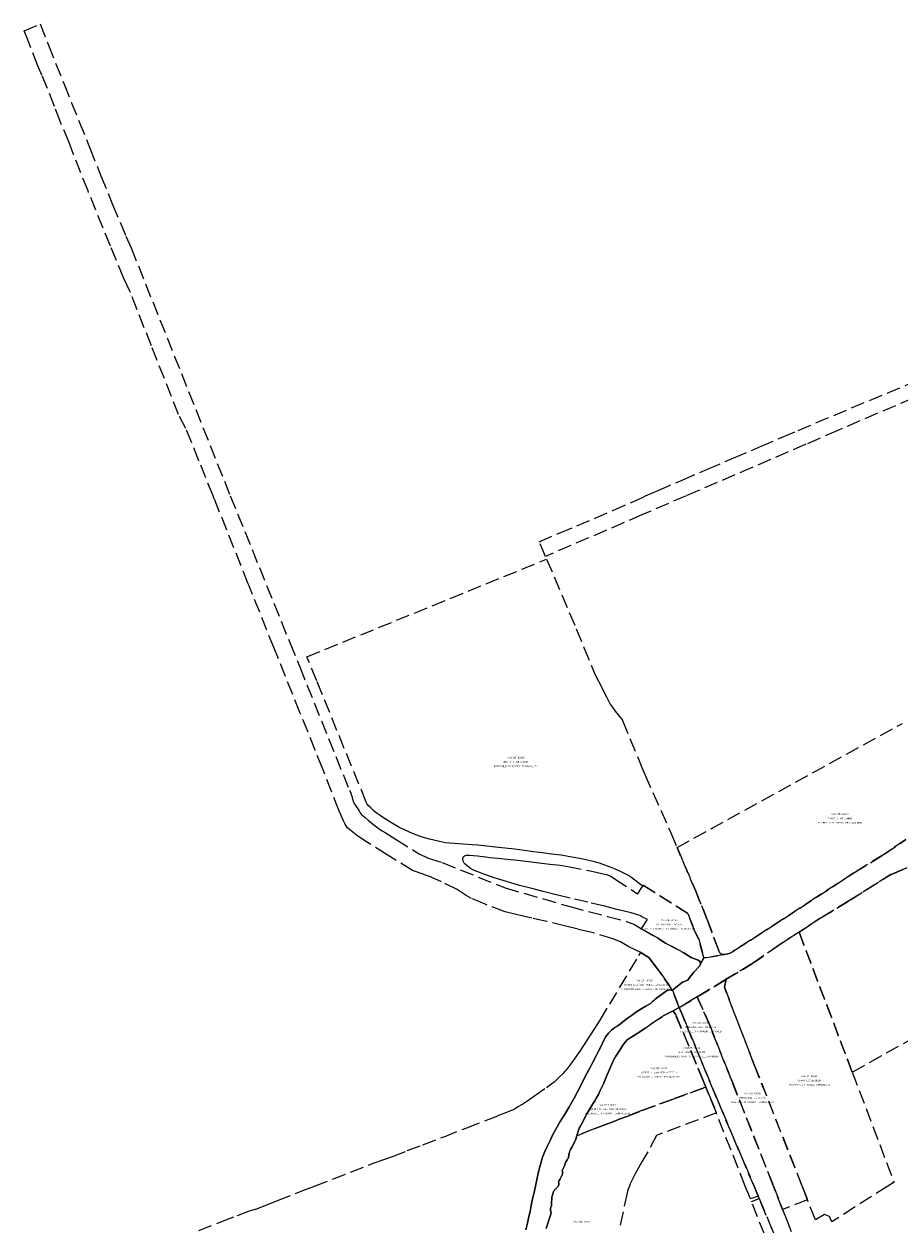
# Model space of a CAD drawing. Header units: metres. Extents: x 188526 to 197860, y 581431 to 587564.
# Tile 22 of 31: x 193553 to 194187, y 584473 to 585342. Entities that reach past the tile are written whole.
import ezdxf
from ezdxf.enums import TextEntityAlignment as Align

# ---------------------------------------------------------------- set-up
doc = ezdxf.new("R2010")
doc.units = ezdxf.units.M
doc.linetypes.add('DASHEDX2', pattern=[14, 10, -4])
doc.layers.add('B-WA-KG-GRENS_KADASTRAAL-G', color=150, linetype='DASHEDX2', lineweight=18)
doc.layers.add('B-WA-KG-GRENS_KADASTRAAL-T50', color=130, linetype='Continuous', lineweight=50)
doc.styles.add('NLCS-ISO-T25', font='NLCS-ISO.ttf', dxfattribs={"height": 2.5})

msp = doc.modelspace()

# ---------------------------------------------------------------- linework, layer by layer
at = {"layer": 'B-WA-KG-GRENS_KADASTRAAL-G'}
for points in [[(193834.04, 584728.69), (193815.55, 584739.96), (193801.25, 584748.81), (193794.46, 584753.5), (193788.39, 584758.33), (193786.74, 584759.88), (193785.3, 584762.24), (193784.07, 584764.61), (193782.52, 584767.9), (193780.67, 584772.22), (193768.73, 584802.63), (193763.52, 584815.71), (193752.48, 584843.07), (193733.75, 584889.62), (193715.47, 584935.26), (193715.07, 584936.24), (193690.44, 584997.88), (193689.58, 585000), (193679.38, 585025.27), (193679.35, 585025.33), (193679.33, 585025.39), (193669.92, 585048.71), (193664.54, 585058.86), (193644.93, 585108.75), (193629.65, 585147.28), (193627.27, 585152.39), (193624.87, 585157.53), (193615.19, 585180.89), (193599, 585220.88), (193588.57, 585247.2), (193585.35, 585255.8), (193579.04, 585270.64), (193574.79, 585282.03), (193565.68, 585304.77), (193562.76, 585311.49), (193554.88, 585331.41), (193552.67, 585336.92), (193564.27, 585341.75), (193570.36, 585326.43), (193581.69, 585298.18), (193592.61, 585271), (193600.32, 585251.87), (193608.39, 585231.86), (193616.85, 585211.03), (193626.46, 585188.05), (193630.25, 585179.51), (193702.03, 585000), (193745.08, 584893.68), (193752.28, 584876.1), (193788.25, 584786.77), (193789.18, 584784.55), (193789.8, 584782.93), (193790.16, 584781.93), (193790.36, 584781.2), (193790.68, 584779.82), (193790.98, 584778.7), (193791.23, 584778.07), (193792.19, 584776.36), (193795.23, 584771.75), (193796.08, 584770.43), (193796.82, 584769.53), (193797.37, 584768.95), (193798.34, 584768.05), (193799.63, 584766.96), (193801.93, 584765.04), (193805.91, 584761.8), (193808.77, 584759.52), (193810.06, 584758.63), (193811.86, 584757.45), (193814.09, 584756.15), (193822.13, 584751.11), (193834.88, 584743.21), (193837.54, 584741.52), (193839.01, 584740.55), (193839.7, 584740.19), (193840.28, 584739.86), (193841.25, 584739.44), (193844.49, 584737.93), (193845.23, 584737.62), (193855.48, 584734.33), (193901.13, 584715.95), (193947.9, 584702.51), (193975.02, 584695.41), (193988.82, 584691.72), (193994.74, 584689.47), (193999.83, 584686.46), (194000, 584686.36), (194011.39, 584679.79), (194016.74, 584676.24), (194030.28, 584669.08), (194035.71, 584665.67), (194039.54, 584664.22), (194040.77, 584663.58), (194041.62, 584663.02), (194042.12, 584662.66), (194042.31, 584662.19), (194042.41, 584660.97), (194041.65, 584659.23), (194037.56, 584655.09), (194034.64, 584651.43), (194033.18, 584649.16), (194029.52, 584647.73), (194022.07, 584641.84), (194014.64, 584652.76), (194011.06, 584657.67), (194004.95, 584665.54), (194000, 584668.63), (193999.19, 584669.13), (193990.65, 584673.37), (193984.52, 584677.06), (193979.06, 584679.23), (193963.8, 584683.71), (193953.94, 584686.02), (193945.01, 584688.3), (193931.02, 584691.73), (193920.34, 584694.04), (193910.84, 584696.36), (193901.04, 584698.66), (193886.6, 584704.12), (193876.67, 584708.42), (193872.76, 584710.44), (193866.37, 584714.75), (193854.94, 584720.37), (193848, 584723.59), (193847.69, 584723.74), (193842.73, 584725.53), (193841.68, 584725.91), (193834.04, 584728.69)], [(193757.54, 584883.4), (193931.03, 584954.12), (193952.44, 584903.76), (193957.99, 584890.23), (193964.94, 584873.3), (193966.22, 584870.4), (193968.62, 584865.67), (193970.43, 584862.18), (193972.45, 584858.08), (193974.34, 584854.46), (193976.11, 584851.03), (193976.59, 584850.06), (193977.07, 584849.17), (193977.65, 584848.2), (193978.43, 584847.05), (193979.39, 584845.75), (193980.73, 584844.07), (193985.86, 584837.44), (193986.07, 584837.19), (193997.27, 584809.95), (194000, 584803.32), (194002.28, 584797.78), (194020.92, 584755.98), (194025.45, 584745.36), (194039, 584713.54), (194047.11, 584693.72), (194055.84, 584670.03), (194056.42, 584668.92), (194057.19, 584668.29), (194058.67, 584667.67), (194060.07, 584667.66), (194044.89, 584665.3), (194041.19, 584678.83), (194038.45, 584684.45), (194033.33, 584697.54), (194001, 584717.97), (194000.59, 584717.3), (194000, 584717.75), (193991.82, 584724.09), (193990.23, 584724.93), (193985.91, 584727.13), (193981.32, 584729.33), (193977.82, 584730.87), (193973.28, 584732.59), (193969.4, 584733.85), (193965.64, 584734.94), (193961.68, 584735.92), (193957.31, 584736.88), (193950.97, 584738.1), (193946.57, 584738.83), (193941.52, 584739.61), (193934.48, 584740.55), (193928.16, 584741.34), (193921.58, 584742.21), (193915.08, 584743.02), (193907.74, 584743.99), (193900.96, 584744.81), (193893.97, 584745.58), (193885.51, 584746.48), (193881.2, 584746.93), (193877.21, 584747.25), (193870.5, 584747.61), (193864.02, 584748.09), (193857.9, 584748.75), (193853.46, 584749.56), (193846.32, 584751.29), (193840.21, 584753.07), (193833.86, 584755.48), (193828.05, 584758.1), (193824.15, 584760.09), (193818.8, 584763.19), (193812.92, 584766.85), (193810.41, 584768.43), (193808.33, 584769.94), (193806.43, 584771.45), (193803.52, 584774.13), (193801.95, 584775.74), (193801.32, 584776.48), (193800.99, 584776.96), (193800.71, 584777.52), (193800.43, 584778.18), (193764.56, 584866.01), (193757.54, 584883.4)], [(193973.11, 584702.69), (193960.95, 584705.61), (193948, 584708.59), (193938.05, 584711.02), (193928.53, 584713.32), (193920.23, 584715.51), (193911.4, 584717.86), (193901.88, 584720.62), (193893.1, 584723.37), (193886.32, 584725.82), (193881.3, 584727.64), (193878.13, 584728.95), (193876, 584730.1), (193873.71, 584731.64), (193872.12, 584733.09), (193871.34, 584733.98), (193870.8, 584734.82), (193870.5, 584735.54), (193870.38, 584736.48), (193870.38, 584737.27), (193870.56, 584737.93), (193870.95, 584738.71), (193871.59, 584739.19), (193872.27, 584739.52), (193873.09, 584739.74), (193874.08, 584739.84), (193875.14, 584739.84), (193881.06, 584739.15), (193885, 584738.65), (193890.21, 584738.15), (193895.72, 584737.64), (193902.73, 584736.93), (193910.17, 584736.06), (193918, 584735.06), (193925.54, 584734.09), (193933.29, 584733.17), (193940.78, 584732.4), (193946.29, 584731.54), (193963.66, 584728.03), (193968.84, 584726.97), (193972.32, 584726.17), (193974.32, 584725.63), (193976.2, 584724.96), (193977.67, 584724.29), (193978.99, 584723.47), (193980.56, 584722.45), (193996.43, 584711.97), (193996.99, 584711.61), (193999.82, 584716.05), (194000, 584716.34), (194000.59, 584717.3), (194001, 584717.97), (194033.33, 584697.54), (194038.45, 584684.45), (194041.19, 584678.83), (194044.89, 584665.3), (194042.41, 584660.97), (194042.31, 584662.19), (194042.12, 584662.66), (194041.62, 584663.02), (194040.77, 584663.58), (194039.54, 584664.22), (194035.71, 584665.67), (194030.28, 584669.08), (194016.74, 584676.24), (194011.39, 584679.79), (194000, 584686.36), (193999.83, 584686.46), (194000, 584686.73), (194003.96, 584693.07), (194000, 584695.17), (193998.42, 584696), (193996.72, 584696.59), (193994.64, 584697.29), (193992.18, 584698.01), (193988.09, 584699.02), (193981.95, 584700.42), (193973.11, 584702.69)], [(194137.57, 584474.09), (194135.82, 584478.09), (194132.1, 584479.43), (194125.61, 584475.68), (194119.89, 584490.18), (194116.02, 584500), (194081.41, 584587.82), (194059.72, 584644.01), (194061.14, 584649.79), (194079.59, 584660.9), (194099.8, 584675.03), (194113.79, 584684.06), (194152.34, 584582.46), (194182.55, 584502.87), (194178.06, 584500), (194137.57, 584474.09)], [(194095.32, 584500), (194095.13, 584500.47), (194065.28, 584575.81), (194048.84, 584617.19), (194040.04, 584637.08), (194061.14, 584649.79), (194059.72, 584644.01), (194081.41, 584587.82), (194116.02, 584500), (194119.89, 584490.18), (194101.93, 584483.12), (194095.32, 584500)], [(194084.24, 584492.84), (194078.55, 584490.74), (194074.88, 584500), (194053.91, 584553), (194048.79, 584565.92), (194047.89, 584567.62), (194046.23, 584571.7), (194044.88, 584575.19), (194024.42, 584624.45), (194023.71, 584625.63), (194023.25, 584626.23), (194022.95, 584626.47), (194022.7, 584626.7), (194022.14, 584626.64), (194021.78, 584626.55), (194027.11, 584629.29), (194029.34, 584623.73), (194052.55, 584567.5), (194081.2, 584500), (194084.24, 584492.84)], [(193952.93, 584536.46), (193954.2, 584540.65), (193954.41, 584541.36), (193954.69, 584541.99), (193955.18, 584542.75), (193957.51, 584547.06), (193958.3, 584548.64), (193959.12, 584550.33), (193959.97, 584552.16), (193960.79, 584553.63), (193962.94, 584557.3), (193964.5, 584559.66), (193965.98, 584561.89), (193967.23, 584564.05), (193968.56, 584566.48), (193969.92, 584569.19), (193971.1, 584571.68), (193972.28, 584574.21), (193973.74, 584577.66), (193974.92, 584580.58), (193976.48, 584584.48), (193977.97, 584587.86), (193979.33, 584590.67), (193981.1, 584594.04), (193982.96, 584597.08), (193984.65, 584599.77), (193985.95, 584601.72), (193986.95, 584603.14), (193988.18, 584604.63), (193989.33, 584605.9), (193990.73, 584606.88), (193992.03, 584607.74), (193993.96, 584608.95), (193996.54, 584610.52), (194000, 584612.8), (194013.86, 584622.17), (194014.64, 584622.74), (194015.39, 584623.25), (194016.37, 584623.76), (194021.78, 584626.55), (194022.14, 584626.64), (194022.7, 584626.7), (194022.95, 584626.47), (194023.25, 584626.23), (194023.71, 584625.63), (194024.42, 584624.45), (194044.88, 584575.19), (194046.23, 584571.7), (194021.83, 584562.75), (194000.75, 584555.04), (194000, 584554.75), (193989.14, 584550.54), (193984.39, 584548.65), (193979.79, 584546.87), (193973.1, 584544.41), (193965.55, 584541.59), (193952.93, 584536.46)]]:
    msp.add_lwpolyline(points, close=True, dxfattribs=at)
for points in [[(194260.79, 585098.34), (194141.79, 585047.4), (194118.79, 585037.31), (194032.15, 585000), (194000, 584986.16), (193930.19, 584956.1), (193930.19, 584956.1), (193925.66, 584966.76), (193940.23, 584973.05), (193952.85, 584978.17), (193978.94, 584989.31), (194000, 584998.65), (194002.52, 585000), (194011.72, 585003.96), (194029.2, 585011.4), (194047.54, 585019.34), (194066.5, 585027.42), (194085.85, 585035.68), (194101.66, 585042.48), (194113.1, 585047.37), (194213.54, 585089.51)], [(194191.2, 584751.04), (194175.29, 584740.3), (194153.51, 584726.89), (194126.39, 584709.22), (194102.61, 584693.69), (194066.8, 584670.55), (194065.67, 584669.7), (194063.86, 584668.76), (194062.2, 584668.27), (194060.07, 584667.66), (194058.67, 584667.67), (194057.19, 584668.29), (194056.42, 584668.92), (194055.84, 584670.03), (194047.11, 584693.72), (194039, 584713.54), (194025.45, 584745.36), (194025.45, 584745.36), (194188.68, 584835.15)], [(194191.9, 584730.65), (194182.41, 584726.4), (194181.67, 584726.24), (194180.95, 584725.9), (194180.21, 584725.77), (194151, 584707.26), (194129.2, 584694.02), (194113.79, 584684.06), (194099.8, 584675.03), (194079.59, 584660.9), (194061.14, 584649.79), (194040.04, 584637.08), (194027.11, 584629.29), (194022.07, 584641.84), (194029.52, 584647.73), (194033.18, 584649.16), (194034.64, 584651.43), (194037.56, 584655.09), (194041.65, 584659.23), (194042.41, 584660.97), (194044.89, 584665.3), (194060.07, 584667.66), (194062.2, 584668.27), (194063.86, 584668.76), (194065.67, 584669.7), (194066.8, 584670.55), (194102.61, 584693.69), (194126.39, 584709.22), (194153.51, 584726.89), (194175.29, 584740.3), (194191.2, 584751.04)], [(194222.23, 584621.64), (194152.34, 584582.46), (194113.79, 584684.06), (194113.79, 584684.06), (194129.2, 584694.02), (194151, 584707.26), (194180.21, 584725.77), (194180.95, 584725.9), (194181.67, 584726.24), (194182.41, 584726.4), (194191.9, 584730.65)], [(193679.13, 584467.9), (193695.22, 584474.17), (193707.14, 584478.77), (193712.82, 584480.91), (193715.96, 584482.07), (193715.96, 584482.07), (193720.19, 584483.25), (193720.55, 584483.4), (193728.59, 584486.45), (193736.29, 584489.49), (193754.62, 584496.72), (193762.96, 584500), (193806.09, 584516.8), (193814.67, 584519.71), (193819.45, 584521.57), (193830.19, 584525.72), (193841.39, 584529.99), (193855.66, 584535.42), (193856.84, 584535.82), (193873.23, 584542.31), (193895.77, 584551.08), (193902.26, 584553.54), (193903.94, 584554.2), (193905.73, 584554.98), (193906.97, 584555.56), (193908.48, 584556.44), (193910.36, 584557.57), (193913.06, 584559.24), (193917.55, 584562.12), (193921.62, 584564.84), (193930.85, 584571.39), (193933.85, 584573.56), (193935.87, 584575.05), (193937.11, 584576.09), (193938.59, 584577.5), (193939.84, 584578.67), (193943.42, 584582.16), (193944.54, 584583.3), (193945.59, 584584.38), (193946.45, 584585.42), (193947.5, 584586.79), (193949.93, 584590.29), (193955.22, 584597.84), (193960.25, 584605.16), (193965.57, 584613.44), (193969.84, 584620.31), (193976.7, 584631.74), (193997.9, 584666.99), (193999.19, 584669.13), (194000, 584668.63), (194004.95, 584665.54), (194011.06, 584657.67), (194014.64, 584652.76), (194022.07, 584641.84), (194021.23, 584642.04), (194019.68, 584642.13), (194017.89, 584641.39), (194010.53, 584636.19), (194009.44, 584635.28), (194008.4, 584634.31), (194007.7, 584633.67), (194005.93, 584632.01), (194005.05, 584631.58), (194002.78, 584630.39), (194000, 584628.71), (193998.13, 584627.53), (193995.45, 584625.69), (193993.29, 584624.12), (193990.43, 584622.08), (193987.45, 584619.88), (193984.57, 584617.61), (193982.48, 584616.14), (193980.49, 584614.8), (193978.07, 584612.96), (193975.77, 584610.78), (193973.94, 584608.33), (193972.45, 584605.69), (193970.5, 584601.45), (193968.91, 584598.16), (193967, 584594.38), (193964.46, 584589.72), (193962.46, 584586.04), (193959.03, 584579.35), (193956.22, 584573.85), (193953.37, 584568.22), (193950.99, 584563.71), (193947.18, 584557.02), (193944.62, 584552.91), (193940.84, 584546.75), (193937.61, 584541.25), (193935.59, 584537.37), (193933.49, 584533.14), (193931.42, 584528.8), (193929.77, 584525.13), (193928.08, 584520.94), (193926.79, 584516.7), (193925.43, 584511.32), (193924.42, 584506.91), (193922.94, 584500), (193922.14, 584496.7), (193921.42, 584493.47), (193920.61, 584489.78), (193919.87, 584485.94), (193919.01, 584481.62), (193918.24, 584478.03), (193917.13, 584473.09), (193915.94, 584468.31)], [(193915.94, 584468.31), (193917.13, 584473.09), (193918.24, 584478.03), (193919.01, 584481.62), (193919.87, 584485.94), (193920.61, 584489.78), (193921.42, 584493.47), (193922.14, 584496.7), (193922.94, 584500), (193924.42, 584506.91), (193925.43, 584511.32), (193926.79, 584516.7), (193928.08, 584520.94), (193929.77, 584525.13), (193931.42, 584528.8), (193933.49, 584533.14), (193935.59, 584537.37), (193937.61, 584541.25), (193940.84, 584546.75), (193944.62, 584552.91), (193947.18, 584557.02), (193950.99, 584563.71), (193953.37, 584568.22), (193956.22, 584573.85), (193959.03, 584579.35), (193962.46, 584586.04), (193964.46, 584589.72), (193967, 584594.38), (193968.91, 584598.16), (193970.5, 584601.45), (193972.45, 584605.69), (193973.94, 584608.33), (193975.77, 584610.78), (193978.07, 584612.96), (193980.49, 584614.8), (193982.48, 584616.14), (193984.57, 584617.61), (193987.45, 584619.88), (193990.43, 584622.08), (193993.29, 584624.12), (193995.45, 584625.69), (193998.13, 584627.53), (194000, 584628.71), (194002.78, 584630.39), (194005.05, 584631.58), (194005.93, 584632.01), (194007.7, 584633.67), (194008.4, 584634.31), (194009.44, 584635.28), (194010.53, 584636.19), (194017.89, 584641.39), (194019.68, 584642.13), (194021.23, 584642.04), (194022.07, 584641.84), (194027.11, 584629.29), (194021.78, 584626.55), (194016.37, 584623.76), (194015.39, 584623.25), (194014.64, 584622.74), (194013.86, 584622.17), (194000, 584612.8), (193996.54, 584610.52), (193993.96, 584608.95), (193992.03, 584607.74), (193990.73, 584606.88), (193989.33, 584605.9), (193988.18, 584604.63), (193986.95, 584603.14), (193985.95, 584601.72), (193984.65, 584599.77), (193982.96, 584597.08), (193981.1, 584594.04), (193979.33, 584590.67), (193977.97, 584587.86), (193976.48, 584584.48), (193974.92, 584580.58), (193973.74, 584577.66), (193972.28, 584574.21), (193971.1, 584571.68), (193969.92, 584569.19), (193968.56, 584566.48), (193967.23, 584564.05), (193965.98, 584561.89), (193964.5, 584559.66), (193962.94, 584557.3), (193960.79, 584553.63), (193959.97, 584552.16), (193959.12, 584550.33), (193958.3, 584548.64), (193957.51, 584547.06), (193955.18, 584542.75), (193954.69, 584541.99), (193954.41, 584541.36), (193954.2, 584540.65), (193952.93, 584536.46), (193951.99, 584533.37), (193951.68, 584532.81), (193950.3, 584530.07), (193949.25, 584528.07), (193948.43, 584526.57), (193947.95, 584525.61), (193947.61, 584524.59), (193947.28, 584523.66), (193947.15, 584522.89), (193947.02, 584521.83), (193946.89, 584521.19), (193946.76, 584520.71), (193946.55, 584520.1), (193946.19, 584519.52), (193945.89, 584518.99), (193945.53, 584518.43), (193945.09, 584517.72), (193944.81, 584517.14), (193944.5, 584516.25), (193944.3, 584515.56), (193944.2, 584515.16), (193944.07, 584514.65), (193943.81, 584514.12), (193943.6, 584513.64), (193943.32, 584513.15), (193942.91, 584512.55), (193942.71, 584512.19), (193942.48, 584511.71), (193942.38, 584511.35), (193942.4, 584511.02), (193942.47, 584510.57), (193942.62, 584509.91), (193942.67, 584509.62), (193942.65, 584509.22), (193942.57, 584508.91), (193942.52, 584508.56), (193942.39, 584508.23), (193942.29, 584507.92), (193942.16, 584507.59), (193940.6, 584504.91), (193940.14, 584504.05), (193939.93, 584503.64), (193939.75, 584503.21), (193939.73, 584502.9), (193939.8, 584502.68), (193939.9, 584502.29), (193939.92, 584501.79), (193939.92, 584501.43), (193939.88, 584501.16), (193939.79, 584500.8), (193939.59, 584500.38), (193939.46, 584500.15), (193939.33, 584500), (193938.79, 584499.25), (193938.34, 584498.73), (193937.45, 584497.89), (193937.1, 584497.48), (193936.8, 584497.12), (193936.6, 584496.84), (193936.27, 584496.23), (193936.12, 584496.03), (193935.77, 584495.16), (193935.52, 584494.48), (193935.22, 584493.53), (193935.05, 584492.62), (193934.92, 584492.16), (193934.78, 584491.19), (193934.76, 584490.68), (193934.71, 584490.1), (193934.64, 584489.18), (193934.63, 584487.05), (193934.63, 584486.47), (193934.53, 584486.06), (193934.48, 584485.78), (193934.36, 584485.42), (193934.16, 584484.91), (193934.03, 584484.48), (193933.96, 584484.12), (193933.86, 584483.69), (193933.84, 584483.23), (193933.84, 584482.9), (193933.82, 584482.62), (193933.87, 584482.47), (193934.16, 584481.28), (193934.21, 584481.1), (193934.23, 584480.75), (193934.19, 584480.21), (193934.06, 584479.8), (193933.26, 584477.46), (193930.67, 584469.37)], [(194095.42, 584465.86), (194085.01, 584490.99), (194084.92, 584491.22), (194084.38, 584492.52), (194084.24, 584492.84), (194081.2, 584500), (194052.55, 584567.5), (194029.34, 584623.73), (194027.11, 584629.29), (194040.04, 584637.08), (194048.84, 584617.19), (194065.28, 584575.81), (194095.13, 584500.47), (194095.32, 584500), (194101.93, 584483.12), (194104.51, 584476.53), (194123.27, 584429.11)], [(193930.67, 584469.37), (193933.26, 584477.46), (193934.06, 584479.8), (193934.19, 584480.21), (193934.23, 584480.75), (193934.21, 584481.1), (193934.16, 584481.28), (193933.87, 584482.47), (193933.82, 584482.62), (193933.84, 584482.9), (193933.84, 584483.23), (193933.86, 584483.69), (193933.96, 584484.12), (193934.03, 584484.48), (193934.16, 584484.91), (193934.36, 584485.42), (193934.48, 584485.78), (193934.53, 584486.06), (193934.63, 584486.47), (193934.63, 584487.05), (193934.64, 584489.18), (193934.71, 584490.1), (193934.76, 584490.68), (193934.78, 584491.19), (193934.92, 584492.16), (193935.05, 584492.62), (193935.22, 584493.53), (193935.52, 584494.48), (193935.77, 584495.16), (193936.12, 584496.03), (193936.27, 584496.23), (193936.6, 584496.84), (193936.8, 584497.12), (193937.1, 584497.48), (193937.45, 584497.89), (193938.34, 584498.73), (193938.79, 584499.25), (193939.33, 584500), (193939.46, 584500.15), (193939.59, 584500.38), (193939.79, 584500.8), (193939.88, 584501.16), (193939.92, 584501.43), (193939.92, 584501.79), (193939.9, 584502.29), (193939.8, 584502.68), (193939.73, 584502.9), (193939.75, 584503.21), (193939.93, 584503.64), (193940.14, 584504.05), (193940.6, 584504.91), (193942.16, 584507.59), (193942.29, 584507.92), (193942.39, 584508.23), (193942.52, 584508.56), (193942.57, 584508.91), (193942.65, 584509.22), (193942.67, 584509.62), (193942.62, 584509.91), (193942.47, 584510.57), (193942.4, 584511.02), (193942.38, 584511.35), (193942.48, 584511.71), (193942.71, 584512.19), (193942.91, 584512.55), (193943.32, 584513.15), (193943.6, 584513.64), (193943.81, 584514.12), (193944.07, 584514.65), (193944.2, 584515.16), (193944.3, 584515.56), (193944.5, 584516.25), (193944.81, 584517.14), (193945.09, 584517.72), (193945.53, 584518.43), (193945.89, 584518.99), (193946.19, 584519.52), (193946.55, 584520.1), (193946.76, 584520.71), (193946.89, 584521.19), (193947.02, 584521.83), (193947.15, 584522.89), (193947.28, 584523.66), (193947.61, 584524.59), (193947.95, 584525.61), (193948.43, 584526.57), (193949.25, 584528.07), (193950.3, 584530.07), (193951.68, 584532.81), (193951.99, 584533.37), (193952.93, 584536.46), (193965.55, 584541.59), (193973.1, 584544.41), (193979.79, 584546.87), (193984.39, 584548.65), (193989.14, 584550.54), (194000, 584554.75), (194000.75, 584555.04), (194021.83, 584562.75), (194046.23, 584571.7), (194047.89, 584567.62), (194048.79, 584565.92), (194053.91, 584553), (194010.7, 584536.79), (194004.2, 584524.87), (194000, 584517.6), (193995.04, 584509.01), (193991.59, 584501.61), (193990.96, 584500), (193990.12, 584497.83), (193989.37, 584495.14), (193983.91, 584470.1)], [(194099.5, 584438.78), (194079.27, 584488.88), (194085.01, 584490.99), (194095.42, 584465.86)]]:
    msp.add_lwpolyline(points, dxfattribs=at)

# ---------------------------------------------------------------- texts
at = {"layer": 'B-WA-KG-GRENS_KADASTRAAL-T50', "style": 'NLCS-ISO-T25'}
for s, p in [('VWD01F 02003', (193908.81, 584809.71)), ('BUTEFJILD 30 9269TV FEANWALDEN', (193908.81, 584803.46)), ('GROOT A. DE (ANNE)', (193908.81, 584806.59)), ('VWD01F 02869', (194143.28, 584768.71)), ('BUTEFJILD 30 9269TV FEANWALDEN', (194143.28, 584762.46)), ('GROOT A. DE (ANNE)', (194143.28, 584765.59)), ('WETTERSKIP FRYSLAN', (194019.76, 584688.87)), ('VWD01F 02155', (194019.76, 584692)), ('HARLINGERSTRWG 113 8914AZ LEEUWARDEN', (194019.76, 584685.75)), ('IT FRYSKE GEA (HET FRIESE LANDSCHAP)', (194002.15, 584645.22)), ('VWD01F 02137', (194002.15, 584648.34)), ('V HARINXMAWG 17 9246TL OLTERTERP', (194002.15, 584642.09)), ('HYNSTEBLOM 4 9104BR DAMWALD', (194042.59, 584611.44)), ('GEMEENTE DANTUMADEEL', (194042.59, 584614.56)), ('VWD01I 00594', (194042.59, 584617.69)), ('HARLINGERSTRWG 113 8914AZ LEEUWARDEN', (194036.08, 584593.36)), ('WETTERSKIP FRYSLAN', (194036.08, 584596.49)), ('VWD01K 00034', (194036.08, 584599.61)), ('VWD01K 00001', (194012.27, 584584.71)), ('ESLAWALD 4 9269VH FEANWALDEN', (194012.27, 584578.46)), ('WERFF H. VAN DER (HEERCO)', (194012.27, 584581.58)), ('STAATSBOSBEHEER', (194121.13, 584575.95)), ('VWD01I 00651', (194121.13, 584579.07)), ('VWD01I 00826', (194079.96, 584566.46)), ('TROMPSNGL 1 9724CX GRONINGEN', (194121.13, 584572.82)), ('VWD01K 00001', (193975.44, 584558.26)), ('HAADSTR 31 9269SX FEANWALDEN', (194079.96, 584560.21)), ('BROERSMA J. (JACOB)', (194079.96, 584563.33)), ('ESLAWALD 4 9269VH FEANWALDEN', (193975.44, 584552.01)), ('WERFF H. VAN DER (HEERCO)', (193975.44, 584555.13)), ('VWD01K 00002', (193956.42, 584473.44))]:
    msp.add_text(s, height=1.25, dxfattribs=at).set_placement(p, align=Align.CENTER)

doc.saveas('drawing.dxf')
